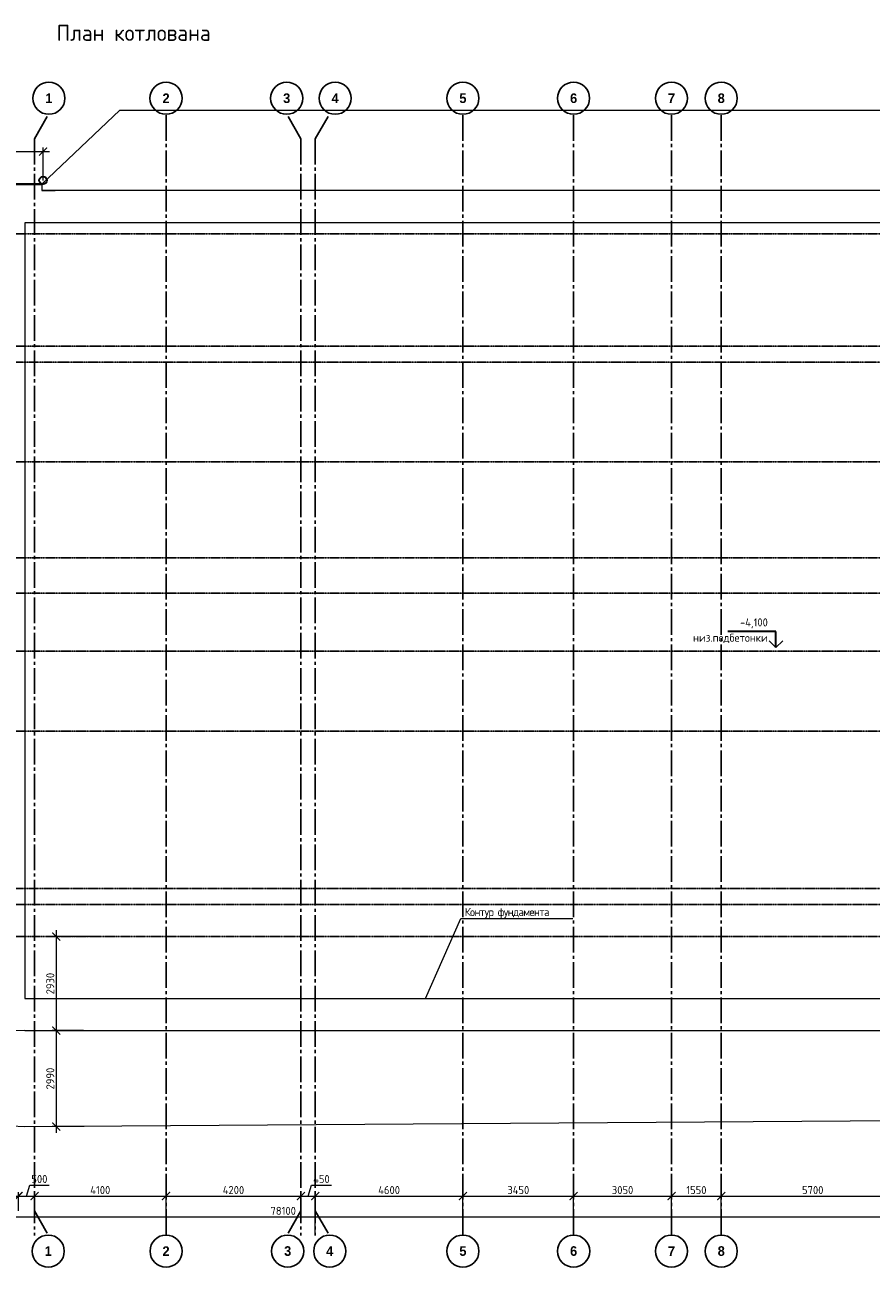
# Model space of a CAD drawing. Header units: millimetres. Extents: x -56135 to 1694203, y -446411 to -23139.
# Tile 26 of 256: x 110235 to 136606, y -214181 to -175462. Entities that reach past the tile are written whole.
import ezdxf
from ezdxf import colors
from ezdxf.entities.mleader import LeaderData, LeaderLine
from ezdxf.math import Vec2, Vec3

# ---------------------------------------------------------------- set-up
doc = ezdxf.new("R2010")
doc.units = ezdxf.units.MM
for name, pattern in [('______5', [1100, 800, -100, 100, -100]), ('DASHED', [7, 5, -2, 0]), ('осевая', [50.8, 31.75, -6.35, 6.35, -6.35])]:
    doc.linetypes.add(name, pattern=pattern)
for name, color, linetype, lineweight in [('0 Фундамент', 5, 'Continuous', 30), ('A-ANNO-NOTE-2', 7, 'Continuous', 18), ('G-ANNO-DIMS', 7, 'Continuous', 9), ('G-ANNO-DIMS-1', 7, 'Continuous', 18), ('Оси', 40, '______5', 18), ('подоснова', 151, 'Continuous', 5), ('РАЗМЕРЫ', 1, 'Continuous', 9), ('Узлы', 7, 'Continuous', 0)]:
    doc.layers.add(name, color=color, linetype=linetype, lineweight=lineweight)
doc.styles.add('Century Gothic', font='GOTHIC.TTF')
doc.styles.add('GOST-2.304_Type-B', font='GOST_Common.ttf')
doc.styles.add('ISOCPEUR', font='GOST_Common.ttf', dxfattribs={"height": 450})
doc.linetypes.add('084-a Откосы неукрепленные', pattern='A,0.9,[11,Russia-GOST_Topo.shx,S=0.1,R=180,X=0,Y=0],1,[12,Russia-GOST_Topo.shx,S=0.1,R=180,X=0,Y=0],0.1', length=2)
doc.dimstyles.new('СПДС', dxfattribs={"dimscale": 100, "dimtxt": 2.5, "dimasz": 2.5, "dimexe": 1.25, "dimexo": 0, "dimtad": 1, "dimdec": 0, "dimtxsty": 'GOST-2.304_Type-B', "dimblk": 'ARCHTICK', "dimcen": 2.5, "dimdle": 2, "dimadec": 0, "dimazin": 2, "dimtfac": 0.75, "dimtdec": 0, "dimtmove": 1, "dimatfit": 3, "dimfxl": 1, "dimtolj": 1, "dimarcsym": 1})

# ---------------------------------------------------------------- blocks, each defined once
blk = doc.blocks.new('NSY101')
at = {"color": 0, "linetype": 'ByBlock', "lineweight": -2}
blk.add_circle((0, 0), 50, dxfattribs=at)
blk = doc.blocks.new('_ArchTick')
at = {"color": 0, "linetype": 'ByBlock', "const_width": 0.15}
blk.add_lwpolyline([(-0.5, -0.5), (0.5, 0.5)], dxfattribs=at)
blk = doc.blocks.new('*D2068')
at = {"color": 0, "lineweight": -2, "transparency": 16777216}
for p, q in [((79235, -213181), (79235, -212488)), ((157335, -213116), (157335, -212488)), ((79035, -212613), (157535, -212613))]:
    blk.add_line(p, q, dxfattribs=at)
at = {"layer": 'DEFPOINTS', "color": 0, "transparency": 16777216}
for p in [(157335, -212613), (79235, -213181), (157335, -213116)]:
    blk.add_point(p, dxfattribs=at)
at = {"color": 0, "lineweight": -2, "transparency": 16777216, "xscale": 250, "yscale": 250, "zscale": 250, "rotation": 180}
blk.add_blockref('_ArchTick', (79235, -212613), dxfattribs=at)
at = {"color": 0, "lineweight": -2, "transparency": 16777216, "xscale": 250, "yscale": 250, "zscale": 250}
blk.add_blockref('_ArchTick', (157335, -212613), dxfattribs=at)
at = {"color": 0, "transparency": 16777216, "insert": (118285, -212426), "char_height": 250, "attachment_point": 5, "style": 'GOST-2.304_Type-B'}
blk.add_mtext('\\A1;78100', dxfattribs=at)
blk = doc.blocks.new('*D2075')
at = {"color": 0, "lineweight": -2, "transparency": 16777216}
for p, q in [((110285, -211965), (110388, -211622)), ((110388, -211622), (110988, -211622)), ((109835, -211965), (110735, -211965)), ((110035, -212425), (110035, -211840)), ((110535, -212425), (110535, -211840))]:
    blk.add_line(p, q, dxfattribs=at)
at = {"layer": 'DEFPOINTS', "color": 0, "transparency": 16777216}
for p in [(110535, -211965), (110035, -212425), (110535, -212425)]:
    blk.add_point(p, dxfattribs=at)
at = {"color": 0, "lineweight": -2, "transparency": 16777216, "xscale": 250, "yscale": 250, "zscale": 250, "rotation": 180}
blk.add_blockref('_ArchTick', (110035, -211965), dxfattribs=at)
at = {"color": 0, "lineweight": -2, "transparency": 16777216, "xscale": 250, "yscale": 250, "zscale": 250}
blk.add_blockref('_ArchTick', (110535, -211965), dxfattribs=at)
at = {"color": 0, "transparency": 16777216, "insert": (110688, -211434), "char_height": 250, "attachment_point": 5, "style": 'GOST-2.304_Type-B'}
blk.add_mtext('\\A1;500', dxfattribs=at)
blk = doc.blocks.new('*D2076')
at = {"color": 0, "lineweight": -2, "transparency": 16777216}
for p, q in [((110335, -211965), (114835, -211965)), ((110535, -212425), (110535, -211840)), ((114635, -212613), (114635, -211840))]:
    blk.add_line(p, q, dxfattribs=at)
at = {"layer": 'DEFPOINTS', "color": 0, "transparency": 16777216}
for p in [(114635, -211965), (110535, -212425), (114635, -212613)]:
    blk.add_point(p, dxfattribs=at)
at = {"color": 0, "lineweight": -2, "transparency": 16777216, "xscale": 250, "yscale": 250, "zscale": 250, "rotation": 180}
blk.add_blockref('_ArchTick', (110535, -211965), dxfattribs=at)
at = {"color": 0, "lineweight": -2, "transparency": 16777216, "xscale": 250, "yscale": 250, "zscale": 250}
blk.add_blockref('_ArchTick', (114635, -211965), dxfattribs=at)
at = {"color": 0, "transparency": 16777216, "insert": (112585, -211778), "char_height": 250, "attachment_point": 5, "style": 'GOST-2.304_Type-B'}
blk.add_mtext('\\A1;4100', dxfattribs=at)
blk = doc.blocks.new('*D2089')
at = {"color": 0, "lineweight": -2, "transparency": 16777216}
for p, q in [((114435, -211965), (119035, -211965)), ((114635, -212613), (114635, -211840)), ((118835, -212425), (118835, -211840))]:
    blk.add_line(p, q, dxfattribs=at)
at = {"layer": 'DEFPOINTS', "color": 0, "transparency": 16777216}
for p in [(118835, -211965), (118835, -212425), (114635, -212613)]:
    blk.add_point(p, dxfattribs=at)
at = {"color": 0, "lineweight": -2, "transparency": 16777216, "xscale": 250, "yscale": 250, "zscale": 250, "rotation": 180}
blk.add_blockref('_ArchTick', (114635, -211965), dxfattribs=at)
at = {"color": 0, "lineweight": -2, "transparency": 16777216, "xscale": 250, "yscale": 250, "zscale": 250}
blk.add_blockref('_ArchTick', (118835, -211965), dxfattribs=at)
at = {"color": 0, "transparency": 16777216, "insert": (116735, -211778), "char_height": 250, "attachment_point": 5, "style": 'GOST-2.304_Type-B'}
blk.add_mtext('\\A1;4200', dxfattribs=at)
blk = doc.blocks.new('*D2090')
at = {"color": 0, "lineweight": -2, "transparency": 16777216}
for p, q in [((119060, -211965), (119163, -211622)), ((119163, -211622), (119788, -211622)), ((118635, -211965), (119485, -211965)), ((118835, -212425), (118835, -211840)), ((119285, -213191), (119285, -211840))]:
    blk.add_line(p, q, dxfattribs=at)
at = {"layer": 'DEFPOINTS', "color": 0, "transparency": 16777216}
for p in [(119285, -211965), (118835, -212425), (119285, -213191)]:
    blk.add_point(p, dxfattribs=at)
at = {"color": 0, "lineweight": -2, "transparency": 16777216, "xscale": 250, "yscale": 250, "zscale": 250, "rotation": 180}
blk.add_blockref('_ArchTick', (118835, -211965), dxfattribs=at)
at = {"color": 0, "lineweight": -2, "transparency": 16777216, "xscale": 250, "yscale": 250, "zscale": 250}
blk.add_blockref('_ArchTick', (119285, -211965), dxfattribs=at)
at = {"color": 0, "transparency": 16777216, "insert": (119476, -211434), "char_height": 250, "attachment_point": 5, "style": 'GOST-2.304_Type-B'}
blk.add_mtext('\\A1;450', dxfattribs=at)
blk = doc.blocks.new('*D2077')
at = {"color": 0, "lineweight": -2, "transparency": 16777216}
for p, q in [((119085, -211965), (124085, -211965)), ((119285, -212425), (119285, -211840)), ((123885, -212613), (123885, -211840))]:
    blk.add_line(p, q, dxfattribs=at)
at = {"layer": 'DEFPOINTS', "color": 0, "transparency": 16777216}
for p in [(123885, -211965), (119285, -212425), (123885, -212613)]:
    blk.add_point(p, dxfattribs=at)
at = {"color": 0, "lineweight": -2, "transparency": 16777216, "xscale": 250, "yscale": 250, "zscale": 250, "rotation": 180}
blk.add_blockref('_ArchTick', (119285, -211965), dxfattribs=at)
at = {"color": 0, "lineweight": -2, "transparency": 16777216, "xscale": 250, "yscale": 250, "zscale": 250}
blk.add_blockref('_ArchTick', (123885, -211965), dxfattribs=at)
at = {"color": 0, "transparency": 16777216, "insert": (121585, -211778), "char_height": 250, "attachment_point": 5, "style": 'GOST-2.304_Type-B'}
blk.add_mtext('\\A1;4600', dxfattribs=at)
blk = doc.blocks.new('*D2078')
at = {"color": 0, "lineweight": -2, "transparency": 16777216}
for p, q in [((123685, -211965), (127535, -211965)), ((123885, -212613), (123885, -211840)), ((127335, -212613), (127335, -211840))]:
    blk.add_line(p, q, dxfattribs=at)
at = {"layer": 'DEFPOINTS', "color": 0, "transparency": 16777216}
for p in [(127335, -211965), (123885, -212613), (127335, -212613)]:
    blk.add_point(p, dxfattribs=at)
at = {"color": 0, "lineweight": -2, "transparency": 16777216, "xscale": 250, "yscale": 250, "zscale": 250, "rotation": 180}
blk.add_blockref('_ArchTick', (123885, -211965), dxfattribs=at)
at = {"color": 0, "lineweight": -2, "transparency": 16777216, "xscale": 250, "yscale": 250, "zscale": 250}
blk.add_blockref('_ArchTick', (127335, -211965), dxfattribs=at)
at = {"color": 0, "transparency": 16777216, "insert": (125610, -211778), "char_height": 250, "attachment_point": 5, "style": 'GOST-2.304_Type-B'}
blk.add_mtext('\\A1;3450', dxfattribs=at)
blk = doc.blocks.new('*D2079')
at = {"color": 0, "lineweight": -2, "transparency": 16777216}
for p, q in [((127135, -211965), (130585, -211965)), ((127335, -212613), (127335, -211840)), ((130385, -212613), (130385, -211840))]:
    blk.add_line(p, q, dxfattribs=at)
at = {"layer": 'DEFPOINTS', "color": 0, "transparency": 16777216}
for p in [(130385, -211965), (127335, -212613), (130385, -212613)]:
    blk.add_point(p, dxfattribs=at)
at = {"color": 0, "lineweight": -2, "transparency": 16777216, "xscale": 250, "yscale": 250, "zscale": 250, "rotation": 180}
blk.add_blockref('_ArchTick', (127335, -211965), dxfattribs=at)
at = {"color": 0, "lineweight": -2, "transparency": 16777216, "xscale": 250, "yscale": 250, "zscale": 250}
blk.add_blockref('_ArchTick', (130385, -211965), dxfattribs=at)
at = {"color": 0, "transparency": 16777216, "insert": (128860, -211778), "char_height": 250, "attachment_point": 5, "style": 'GOST-2.304_Type-B'}
blk.add_mtext('\\A1;3050', dxfattribs=at)
blk = doc.blocks.new('*D2080')
at = {"color": 0, "lineweight": -2, "transparency": 16777216}
for p, q in [((130185, -211965), (132135, -211965)), ((130385, -212613), (130385, -211840)), ((131935, -212613), (131935, -211840))]:
    blk.add_line(p, q, dxfattribs=at)
at = {"layer": 'DEFPOINTS', "color": 0, "transparency": 16777216}
for p in [(131935, -211965), (130385, -212613), (131935, -212613)]:
    blk.add_point(p, dxfattribs=at)
at = {"color": 0, "lineweight": -2, "transparency": 16777216, "xscale": 250, "yscale": 250, "zscale": 250, "rotation": 180}
blk.add_blockref('_ArchTick', (130385, -211965), dxfattribs=at)
at = {"color": 0, "lineweight": -2, "transparency": 16777216, "xscale": 250, "yscale": 250, "zscale": 250}
blk.add_blockref('_ArchTick', (131935, -211965), dxfattribs=at)
at = {"color": 0, "transparency": 16777216, "insert": (131160, -211778), "char_height": 250, "attachment_point": 5, "style": 'GOST-2.304_Type-B'}
blk.add_mtext('\\A1;1550', dxfattribs=at)
blk = doc.blocks.new('*D2081')
at = {"color": 0, "lineweight": -2, "transparency": 16777216}
for p, q in [((131735, -211965), (137835, -211965)), ((131935, -212613), (131935, -211840)), ((137635, -212613), (137635, -211840))]:
    blk.add_line(p, q, dxfattribs=at)
at = {"layer": 'DEFPOINTS', "color": 0, "transparency": 16777216}
for p in [(137635, -211965), (131935, -212613), (137635, -212613)]:
    blk.add_point(p, dxfattribs=at)
at = {"color": 0, "lineweight": -2, "transparency": 16777216, "xscale": 250, "yscale": 250, "zscale": 250, "rotation": 180}
blk.add_blockref('_ArchTick', (131935, -211965), dxfattribs=at)
at = {"color": 0, "lineweight": -2, "transparency": 16777216, "xscale": 250, "yscale": 250, "zscale": 250}
blk.add_blockref('_ArchTick', (137635, -211965), dxfattribs=at)
at = {"color": 0, "transparency": 16777216, "insert": (134785, -211778), "char_height": 250, "attachment_point": 5, "style": 'GOST-2.304_Type-B'}
blk.add_mtext('\\A1;5700', dxfattribs=at)
blk = doc.blocks.new('Высотные отметки - Вверх-711287-Разрез 3-3')
at = {"layer": '0 Фундамент'}
for p, q in [((13237, 8150), (14737, 8150)), ((13237, 7650), (13237, 8150))]:
    blk.add_line(p, q, dxfattribs=at)
at = {"layer": 'A-ANNO-NOTE-2'}
for q in [(13025, 7862), (13449, 7862)]:
    blk.add_line((13237, 7650), q, dxfattribs=at)
blk = doc.blocks.new('_None')
blk = doc.blocks.new('*D2101')
at = {"layer": 'DEFPOINTS', "color": 0, "transparency": 16777216}
for p in [(112491, -203878), (111215, -206808), (112065, -206808)]:
    blk.add_point(p, dxfattribs=at)
at = {"layer": 'РАЗМЕРЫ', "color": 0, "lineweight": -2, "transparency": 16777216}
for p, q in [((112491, -203878), (111090, -203878)), ((111215, -203678), (111215, -207008)), ((112065, -206808), (111090, -206808))]:
    blk.add_line(p, q, dxfattribs=at)
at = {"layer": 'РАЗМЕРЫ', "color": 0, "lineweight": -2, "transparency": 16777216, "xscale": 250, "yscale": 250, "zscale": 250}
for p, rotation in [((111215, -203878), 90), ((111215, -206808), 270)]:
    blk.add_blockref('_ArchTick', p, dxfattribs=dict(at, rotation=rotation))
at = {"layer": 'РАЗМЕРЫ', "color": 0, "transparency": 16777216, "insert": (111027, -205343), "char_height": 250, "attachment_point": 5, "rotation": 90, "style": 'GOST-2.304_Type-B'}
blk.add_mtext('\\A1;2930', dxfattribs=at)
blk = doc.blocks.new('*D2102')
at = {"layer": 'DEFPOINTS', "color": 0, "transparency": 16777216}
for p in [(112065, -206808), (111215, -209798), (112086, -209798)]:
    blk.add_point(p, dxfattribs=at)
at = {"layer": 'РАЗМЕРЫ', "color": 0, "lineweight": -2, "transparency": 16777216}
for p, q in [((111215, -206608), (111215, -209998)), ((112065, -206808), (111090, -206808)), ((112086, -209798), (111090, -209798))]:
    blk.add_line(p, q, dxfattribs=at)
at = {"layer": 'РАЗМЕРЫ', "color": 0, "lineweight": -2, "transparency": 16777216, "xscale": 250, "yscale": 250, "zscale": 250}
for p, rotation in [((111215, -206808), 90), ((111215, -209798), 270)]:
    blk.add_blockref('_ArchTick', p, dxfattribs=dict(at, rotation=rotation))
at = {"layer": 'РАЗМЕРЫ', "color": 0, "transparency": 16777216, "insert": (111027, -208303), "char_height": 250, "attachment_point": 5, "rotation": 90, "style": 'GOST-2.304_Type-B'}
blk.add_mtext('\\A1;2990', dxfattribs=at)
blk = doc.blocks.new('*D2122')
at = {"layer": 'DEFPOINTS', "color": 0, "transparency": 16777216}
for p in [(110803, -179412), (77803, -180309), (110803, -180309)]:
    blk.add_point(p, dxfattribs=at)
at = {"layer": 'РАЗМЕРЫ', "color": 0, "lineweight": -2, "transparency": 16777216}
for p, q in [((77603, -179412), (111003, -179412)), ((77803, -180309), (77803, -179287)), ((110803, -180309), (110803, -179287))]:
    blk.add_line(p, q, dxfattribs=at)
at = {"layer": 'РАЗМЕРЫ', "color": 0, "lineweight": -2, "transparency": 16777216, "xscale": 250, "yscale": 250, "zscale": 250, "rotation": 180}
blk.add_blockref('_ArchTick', (77803, -179412), dxfattribs=at)
at = {"layer": 'РАЗМЕРЫ', "color": 0, "lineweight": -2, "transparency": 16777216, "xscale": 250, "yscale": 250, "zscale": 250}
blk.add_blockref('_ArchTick', (110803, -179412), dxfattribs=at)
at = {"layer": 'РАЗМЕРЫ', "color": 0, "transparency": 16777216, "insert": (94303, -179224), "char_height": 250, "attachment_point": 5, "style": 'GOST-2.304_Type-B'}
blk.add_mtext('\\A1;22х1500', dxfattribs=at)
blk = doc.blocks.new('котлован2-3')
at = {"layer": '0 Фундамент', "linetype": 'DASHED', "lineweight": 0}
for p, q in [((110235.1, -181628), (110235.1, -205808)), ((157885.1, -181628), (110235.1, -181628)), ((110235.1, -205808), (117585.1, -205808)), ((117585.1, -205808), (130085.1, -205808)), ((130085.1, -205808), (132435.1, -205808)), ((132435.1, -205808), (157885.1, -205808))]:
    blk.add_line(p, q, dxfattribs=at)
at = {"layer": '0 Фундамент'}
blk.add_line((130085.1, -205808), (130085.1, -205808), dxfattribs=at)
at = {"layer": 'Оси', "color": 16, "linetype": '______5', "lineweight": 25, "transparency": 33554687}
for p, q in [((110534.9, -179010.1), (110971.1, -178254.7)), ((110534.9, -179010.1), (110971.1, -178254.7)), ((114634.9, -178275), (114634.9, -213191.3)), ((118834.9, -179010.1), (118398.8, -178254.7)), ((119284.9, -179010.1), (119721.1, -178254.7)), ((123884.9, -178275), (123884.9, -213191.3)), ((127334.9, -178275), (127334.9, -213191.3)), ((130384.9, -178275), (130384.9, -213191.3)), ((131934.9, -178275), (131934.9, -213191.3)), ((110534.9, -179010.1), (110534.9, -213191.3)), ((118834.9, -179010.1), (118834.9, -213191.3)), ((119284.9, -179010.1), (119284.9, -213191.3)), ((110534.9, -212425.1), (110971.1, -213180.6)), ((118834.9, -212425.1), (118398.8, -213180.6)), ((119284.9, -212425.1), (119721.1, -213180.6))]:
    blk.add_line(p, q, dxfattribs=at)
at = {"layer": 'Оси', "color": 16, "linetype": 'осевая', "lineweight": 25, "transparency": 33554687}
for p, q in [((73711, -181978), (162919.9, -181978)), ((73711, -185478), (162919.9, -185478)), ((74288.4, -185978), (162919.9, -185978)), ((73711, -189078), (162919.9, -189078)), ((73711, -192078), (162919.9, -192078)), ((73711, -193178), (162919.9, -193178)), ((73711, -194978), (162919.9, -194978)), ((73711, -197478), (162919.9, -197478)), ((74288.4, -202378), (162919.9, -202378)), ((73711, -202878), (162919.9, -202878)), ((73711, -203878), (162919.9, -203878))]:
    blk.add_line(p, q, dxfattribs=at)
at = {"layer": 'РАЗМЕРЫ', "color": 1, "linetype": '084-a Откосы неукрепленные', "ltscale": 5}
for p, q in [((110759.8, -180428), (113194.4, -178118)), ((110235.1, -209811), (75184.8, -207828)), ((161535.1, -209458), (110235.1, -209811))]:
    blk.add_line(p, q, dxfattribs=at)
at = {"layer": 'РАЗМЕРЫ', "color": 1}
for p, q in [((107409.8, -180428), (110759.8, -180428)), ((110759.8, -180428), (110759.8, -180628)), ((110759.8, -180428), (110759.8, -180628)), ((110759.8, -180628), (111184.8, -180628)), ((158885.1, -180628), (110759.8, -180628)), ((110759.8, -180628), (111184.8, -180628)), ((110235.1, -206808), (109402.8, -206811)), ((110235.1, -206808), (117585.1, -206808)), ((117585.1, -206808), (130085.1, -206808)), ((130085.1, -206808), (132435.1, -206808)), ((132435.1, -206808), (158885.1, -206808))]:
    blk.add_line(p, q, dxfattribs=at)
at = {"layer": 'РАЗМЕРЫ', "color": 1, "lineweight": 40}
blk.add_line((107409.8, -180428), (110759.8, -180428), dxfattribs=at)
at = {"layer": 'РАЗМЕРЫ', "color": 1, "linetype": '084-a Откосы неукрепленные', "ltscale": 5}
blk.add_lwpolyline([(113194.4, -178118), (113194.4, -178118), (161259.6, -178118), (163015.1, -203228)], dxfattribs=at)
blk.add_lwpolyline([(113194.4, -178118), (113194.4, -178118), (161259.6, -178118), (163015.1, -203228)], dxfattribs=at)
at = {"layer": 'РАЗМЕРЫ', "lineweight": 30}
blk.add_circle((110803.3, -180309.5), 118.5, dxfattribs=at)
at = {"layer": 'G-ANNO-DIMS', "xscale": -1}
blk.add_blockref('Высотные отметки - Вверх-711287-Разрез 3-3', (146874, -202521.7), dxfattribs=at)
at = {"layer": 'Оси', "color": 16, "linetype": 'Continuous', "lineweight": 25, "transparency": 33554687, "xscale": 9.999999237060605, "yscale": 9.999999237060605, "zscale": 9.999999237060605}
for p in [(110984.4, -177750.6), (110984.4, -177750.6), (114634.4, -177750.6), (118394.4, -177750.6), (119904.4, -177750.6), (123884.4, -177750.6), (127334.4, -177750.6), (130384.4, -177750.6), (131934.4, -177750.6), (110964.9, -213680.6), (114634.9, -213680.6), (118424.9, -213680.6), (119734.9, -213680.6), (123884.9, -213680.6), (127334.9, -213680.6), (130384.9, -213680.6), (131934.9, -213680.6)]:
    blk.add_blockref('NSY101', p, dxfattribs=at)
at = {"layer": 'G-ANNO-DIMS-1', "insert": (133387.3, -193960.3), "char_height": 250, "width": 3982.361, "attachment_point": 3, "line_spacing_factor": 1.149209, "style": 'ISOCPEUR'}
blk.add_mtext('-4,100\\P низ.подбетонки', dxfattribs=at)
at = {"layer": 'Оси', "color": 16, "linetype": 'Continuous', "lineweight": 25, "transparency": 33554687, "char_height": 300, "width": 385, "attachment_point": 5, "style": 'Century Gothic'}
for s, insert in [('\\A1;{\\fCentury Gothic|i0|b1;\\H300.000000;\\W1.000000;\\C16;1}\\P', (110984.4, -177750.6)), ('\\A1;{\\fCentury Gothic|i0|b1;\\H300.000000;\\W1.000000;\\C16;1}\\P', (110984.4, -177750.6)), ('\\A1;{\\fCentury Gothic|i0|b1;\\H300.000000;\\W1.000000;\\C16;2}\\P', (114634.4, -177750.6)), ('\\A1;{\\fCentury Gothic|i0|b1;\\H300.000000;\\W1.000000;\\C16;3}\\P', (118394.4, -177750.6)), ('\\A1;{\\fCentury Gothic|i0|b1;\\H300.000000;\\W1.000000;\\C16;4}\\P', (119904.4, -177750.6)), ('\\A1;{\\fCentury Gothic|i0|b1;\\H300.000000;\\W1.000000;\\C16;5}\\P', (123884.4, -177750.6)), ('\\A1;{\\fCentury Gothic|i0|b1;\\H300.000000;\\W1.000000;\\C16;6}\\P', (127334.4, -177750.6)), ('\\A1;{\\fCentury Gothic|i0|b1;\\H300.000000;\\W1.000000;\\C16;7}\\P', (130384.4, -177750.6)), ('\\A1;{\\fCentury Gothic|i0|b1;\\H300.000000;\\W1.000000;\\C16;8}\\P', (131934.4, -177750.6)), ('\\A1;{\\fCentury Gothic|i0|b1;\\H300.000000;\\W1.000000;\\C16;1}\\P', (110964.9, -213680.6)), ('\\A1;{\\fCentury Gothic|i0|b1;\\H300.000000;\\W1.000000;\\C16;2}\\P', (114634.9, -213680.6)), ('\\A1;{\\fCentury Gothic|i0|b1;\\H300.000000;\\W1.000000;\\C16;3}\\P', (118424.9, -213680.6)), ('\\A1;{\\fCentury Gothic|i0|b1;\\H300.000000;\\W1.000000;\\C16;4}\\P', (119734.9, -213680.6)), ('\\A1;{\\fCentury Gothic|i0|b1;\\H300.000000;\\W1.000000;\\C16;5}\\P', (123884.9, -213680.6)), ('\\A1;{\\fCentury Gothic|i0|b1;\\H300.000000;\\W1.000000;\\C16;6}\\P', (127334.9, -213680.6)), ('\\A1;{\\fCentury Gothic|i0|b1;\\H300.000000;\\W1.000000;\\C16;7}\\P', (130384.9, -213680.6)), ('\\A1;{\\fCentury Gothic|i0|b1;\\H300.000000;\\W1.000000;\\C16;8}\\P', (131934.9, -213680.6))]:
    blk.add_mtext(s, dxfattribs=dict(at, insert=insert))
at = {"layer": 'Узлы', "color": 80, "linetype": 'Continuous', "lineweight": 0, "style": 'GOST-2.304_Type-B'}
blk.add_text('План котлована', height=500, dxfattribs=at).set_placement((111225.5, -175962))
for base, p1, p2, picture, middle in [((110534.9, -211965.4), (110034.9, -212425.1), (110534.9, -212425.1), '*D2075', (110450.5, -211434.2)), ((119284.9, -211965.4), (118834.9, -212425.1), (119284.9, -213191.3), '*D2090', (119225.5, -211434.2)), ((114634.9, -211965.4), (110534.9, -212425.1), (114634.9, -212613.2), '*D2076', (112584.9, -211777.9)), ((118834.9, -211965.4), (114634.9, -212613.2), (118834.9, -212425.1), '*D2089', (116734.9, -211777.9)), ((123884.9, -211965.4), (119284.9, -212425.1), (123884.9, -212613.2), '*D2077', (121584.9, -211777.9)), ((127334.9, -211965.4), (123884.9, -212613.2), (127334.9, -212613.2), '*D2078', (125609.9, -211777.9)), ((130384.9, -211965.4), (127334.9, -212613.2), (130384.9, -212613.2), '*D2079', (128859.9, -211777.9)), ((131934.9, -211965.4), (130384.9, -212613.2), (131934.9, -212613.2), '*D2080', (131159.9, -211777.9)), ((137634.9, -211965.4), (131934.9, -212613.2), (137634.9, -212613.2), '*D2081', (134784.9, -211777.9)), ((157334.9, -212613.2), (79234.8, -213180.6), (157334.9, -213116.5), '*D2068', (118284.8, -212425.7))]:
    dim = blk.add_linear_dim(base=base, p1=p1, p2=p2, dimstyle='СПДС')
    dim.commit()
    dim.dimension.update_dxf_attribs({"geometry": picture, "text_midpoint": middle})
at = {"layer": 'РАЗМЕРЫ'}
dim = blk.add_linear_dim(base=(110803.3, -179412), p1=(77803.3, -180309.5), p2=(110803.3, -180309.5), text='22х1500', dimstyle='СПДС', dxfattribs=at)
dim.commit()
dim.dimension.update_dxf_attribs({"geometry": '*D2122', "text_midpoint": (94303.3, -179224.5)})
at = {"layer": 'РАЗМЕРЫ', "color": 1}
for base, p1, p2, picture, middle in [((111214.8, -206808), (112490.8, -203878), (112065.5, -206808), '*D2101', (111027.3, -205343)), ((111214.8, -209798.2), (112065.5, -206808), (112086.1, -209798.2), '*D2102', (111027.3, -208303.1))]:
    dim = blk.add_linear_dim(base=base, p1=p1, p2=p2, angle=90, dimstyle='СПДС', dxfattribs=at)
    dim.commit()
    dim.dimension.update_dxf_attribs({"geometry": picture, "text_midpoint": middle})
at = {"layer": 'подоснова', "color": 4, "ltscale": 0.3}
ml = blk.add_multileader_mtext('Standard', dxfattribs=at)
ml.set_content('{\\T0.9;Контур фундамента }', color=4, style='GOST-2.304_Type-B')
ml.set_leader_properties(color=256, linetype='ByLayer', lineweight=15)
ml.set_arrow_properties(name='NONE')
ml.build(insert=Vec2(0, 0))
ml.multileader.update_dxf_attribs({"text_left_attachment_type": 6, "text_right_attachment_type": 6, "dogleg_length": 0.1, "arrow_head_size": 18})
ctx = ml.context
ctx.base_point, ctx.char_height, ctx.arrow_head_size, ctx.landing_gap_size, ctx.plane_origin = Vec3(123818.2, -203312.1), 250, 18, 20, Vec3(128572.8, -202576.8)
ctx.left_attachment, ctx.right_attachment, ctx.text_align_type = 6, 6, 1
notes = []
notes.append((ctx, [(1, (1, 1, 0), (123818.1, -203312.1), (1, 0), 0.1, [(0, [(122718, -205808)], 0, [])])]))
ctx.mtext.insert, ctx.mtext.width, ctx.mtext.alignment, ctx.mtext.flow_direction = Vec3(125255.4, -202987.1), 4075.871, 2, 5
for ctx, leaders in notes:
    for number, flags, end, landing, length, lines in leaders:
        leader = LeaderData()
        leader.index, (leader.has_last_leader_line, leader.has_dogleg_vector, leader.attachment_direction) = number, flags
        leader.last_leader_point, leader.dogleg_vector, leader.dogleg_length = Vec3(end), Vec3(landing), length
        for number, points, colour, breaks in lines:
            line = LeaderLine()
            line.index, line.vertices, line.color, line.breaks = number, Vec3.list(points), colors.encode_raw_color(colour), breaks
            leader.lines.append(line)
        ctx.leaders.append(leader)

msp = doc.modelspace()

# ---------------------------------------------------------------- block references
at = {"layer": 'РАЗМЕРЫ'}
msp.add_blockref('котлован2-3', (0, 0), dxfattribs=at)

doc.saveas('drawing.dxf')
